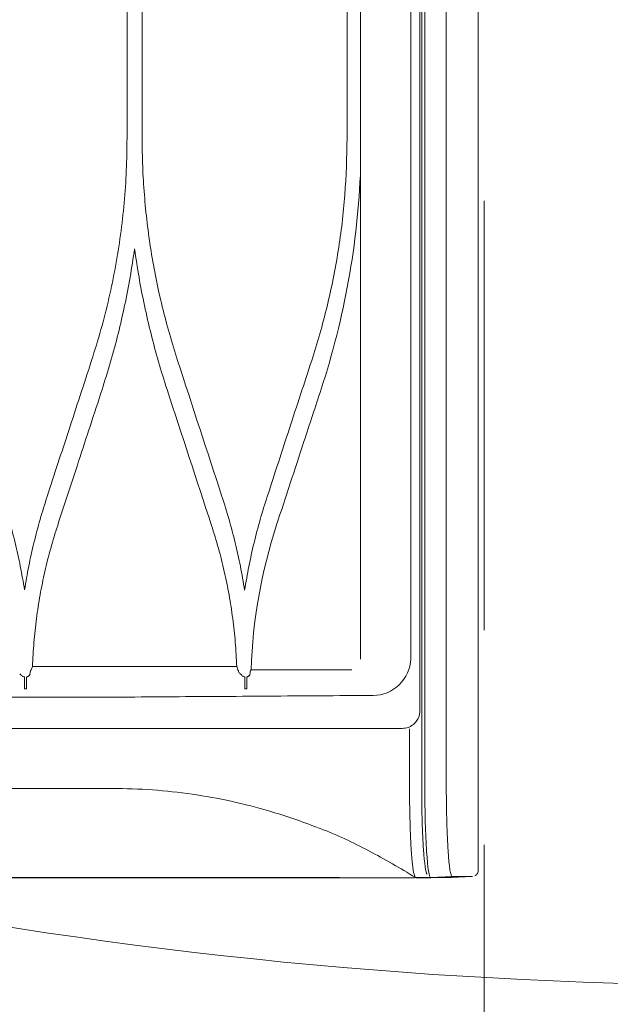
# Model space of a CAD drawing. Header units: inches. Extents: x 0 to 77643, y -44170 to 0.
# Tile 99 of 159: x 71989 to 71999, y -38240 to -38223. Entities that reach past the tile are written whole.
import ezdxf

# ---------------------------------------------------------------- set-up
doc = ezdxf.new("R2010")
doc.units = ezdxf.units.IN
doc.header["$MEASUREMENT"] = 0
doc.linetypes.add('HIDDEN', pattern=[0.375, 0.25, -0.125])
doc.layers.get('0').update_dxf_attribs({"lineweight": 0})
doc.layers.get('Defpoints').update_dxf_attribs({"lineweight": 0})
for name, color, linetype, lineweight in [('p--drzwi', 125, 'Continuous', 0), ('p--klimatyzator', 30, 'Continuous', 15), ('p--podciąg', 61, 'Continuous', 0), ('p--wymiary-1-50', 5, 'Continuous', 0)]:
    doc.layers.add(name, color=color, linetype=linetype, lineweight=lineweight)
doc.styles.add('1-50', font='arial.ttf', dxfattribs={"width": 0.75, "height": 12.5})
doc.dimstyles.new('1-50', dxfattribs={"dimtxt": 12.5, "dimasz": 5, "dimexe": 5, "dimexo": 5, "dimgap": 0.09, "dimtad": 0, "dimdsep": 46, "dimtxsty": '1-50', "dimblk": 'OBLIQUE', "dimcen": 0.09, "dimadec": 0, "dimazin": 0, "dimtfac": 1, "dimtdec": 4, "dimtix": 1, "dimtofl": 0, "dimtmove": 2, "dimatfit": 3, "dimldrblk": 'OBLIQUE', "dimfxl": 5, "dimfxlon": 1, "dimtvp": 0.8, "dimtolj": 1, "dimtzin": 0, "dimarcsym": 0})

# ---------------------------------------------------------------- blocks, each defined once
blk = doc.blocks.new('drzwi-90-100')
blk.add_arc((10.8, 3.225), 84.153, 359.52334, 90.47666)
blk = doc.blocks.new('_OBLIQUE')
at = {"color": 0, "linetype": 'ByBlock', "lineweight": -2}
for p, q in [((-0.5, -0.5), (0.5, 0.5)), ((0, 0), (0, 0))]:
    blk.add_line(p, q, dxfattribs=at)
blk = doc.blocks.new('*D1827')
at = {"layer": 'Defpoints', "color": 0}
for p in [(71526.912, -38105.971), (71997.121, -38105.971), (71588.357, -38366.071)]:
    blk.add_point(p, dxfattribs=at)
at = {"layer": 'p--wymiary-1-50', "color": 0, "linetype": 'Continuous', "lineweight": -2}
for p, q in [((71531.912, -38105.971), (71521.912, -38105.971)), ((71526.912, -38366.071), (71526.912, -38105.971)), ((71531.912, -38366.071), (71521.912, -38366.071))]:
    blk.add_line(p, q, dxfattribs=at)
at = {"layer": 'p--wymiary-1-50', "color": 0, "lineweight": -2, "xscale": 5, "yscale": 5, "zscale": 5}
for p, rotation in [((71526.912, -38105.971), 90), ((71526.912, -38366.071), 270)]:
    blk.add_blockref('_OBLIQUE', p, dxfattribs=dict(at, rotation=rotation))
at = {"layer": 'p--wymiary-1-50', "color": 0, "linetype": 'Continuous', "ltscale": 12, "insert": (71516.702, -38236.021), "char_height": 12.5, "attachment_point": 5, "rotation": 90, "style": '1-50'}
blk.add_mtext('\\A1;260.1', dxfattribs=at)
blk = doc.blocks.new('*D1945')
at = {"layer": 'Defpoints', "color": 0}
for p in [(71979.561, -38144.421), (71997.121, -38144.421), (71997.121, -38244.421)]:
    blk.add_point(p, dxfattribs=at)
at = {"layer": 'p--wymiary-1-50', "color": 0, "linetype": 'Continuous', "lineweight": -2}
for p, q in [((71984.561, -38144.421), (71974.561, -38144.421)), ((71979.561, -38244.421), (71979.561, -38144.421)), ((71984.561, -38244.421), (71974.561, -38244.421))]:
    blk.add_line(p, q, dxfattribs=at)
at = {"layer": 'p--wymiary-1-50', "color": 0, "lineweight": -2, "xscale": 5, "yscale": 5, "zscale": 5}
for p, rotation in [((71979.561, -38144.421), 90), ((71979.561, -38244.421), 270)]:
    blk.add_blockref('_OBLIQUE', p, dxfattribs=dict(at, rotation=rotation))
at = {"layer": 'p--wymiary-1-50', "color": 0, "linetype": 'Continuous', "ltscale": 12, "insert": (71969.351, -38194.421), "char_height": 12.5, "attachment_point": 5, "rotation": 90, "style": '1-50'}
blk.add_mtext('\\A1;100', dxfattribs=at)
blk = doc.blocks.new('A$C66B7A3C4')
at = {"layer": 'p--klimatyzator', "lineweight": 15}
for p, q in [((0.987, 1.56), (0.987, 85.44)), ((1.019, 84.083), (1.019, 2.917)), ((1.18, 3.822), (1.18, 83.178)), ((0.557, 43.5), (0.557, 1.56)), ((0.932, 1.56), (0.932, 43.5)), ((2.055, 29.154), (2.055, 3.822)), ((2.292, 17.395), (2.292, 12.923)), ((5.876, 12.923), (5.876, 17.499)), ((6.139, 17.499), (6.139, 12.923)), ((2.055, 12.385), (2.056, 12.386)), ((4.078, 3.51), (4.077, 3.302)), ((7.932, 3.51), (7.931, 3.302)), ((0.104, 0.022), (0.47, 0.003)), ((0.829, 0.003), (0.454, 0.022))]:
    blk.add_line(p, q, dxfattribs=at)
for points, knots in [([(0.003, 43.5), (0.003, 42.715), (0.003, 41.93), (0.003, 41.145), (0.003, 40.406), (0.003, 39.667), (0.003, 38.927), (0.003, 38.234), (0.003, 37.541), (0.003, 36.848), (0.003, 36.201), (0.003, 35.554), (0.003, 34.907), (0.003, 34.305), (0.003, 33.704), (0.003, 33.103), (0.003, 32.548), (0.003, 31.993), (0.003, 31.437), (0.003, 30.928), (0.003, 30.419), (0.003, 29.91), (0.003, 29.542), (0.003, 29.174), (0.003, 28.806), (0.003, 28.466), (0.003, 28.127), (0.003, 27.787), (0.003, 27.476), (0.003, 27.165), (0.003, 26.854), (0.003, 26.571), (0.003, 26.289), (0.003, 26.006), (0.003, 25.752), (0.003, 25.497), (0.003, 25.243), (0.003, 25.007), (0.003, 24.771), (0.003, 24.535), (0.003, 24.275), (0.003, 24.016), (0.003, 23.756), (0.003, 23.384), (0.003, 23.013), (0.003, 22.641), (0.003, 22.223), (0.003, 21.805), (0.003, 21.388), (0.003, 20.924), (0.003, 20.46), (0.003, 19.996), (0.003, 19.485), (0.003, 18.975), (0.003, 18.465), (0.003, 17.909), (0.003, 17.353), (0.003, 16.796), (0.003, 16.194), (0.003, 15.591), (0.003, 14.989), (0.003, 14.34), (0.003, 13.692), (0.003, 13.043), (0.003, 12.408), (0.003, 11.773), (0.003, 11.137), (0.003, 10.464), (0.003, 9.79), (0.003, 9.116), (0.003, 8.403), (0.003, 7.69), (0.003, 6.978), (0.003, 6.226), (0.003, 5.475), (0.003, 4.723), (0.003, 3.933), (0.003, 3.143), (0.003, 2.352), (0.003, 1.61), (0.003, 0.868), (0.003, 0.126)], [0, 0, 0, 0, 1, 1, 1, 2, 2, 2, 3, 3, 3, 4, 4, 4, 5, 5, 5, 6, 6, 6, 7, 7, 7, 8, 8, 8, 9, 9, 9, 10, 10, 10, 11, 11, 11, 12, 12, 12, 13, 13, 13, 14, 14, 14, 15, 15, 15, 16, 16, 16, 17, 17, 17, 18, 18, 18, 19, 19, 19, 20, 20, 20, 21, 21, 21, 22, 22, 22, 23, 23, 23, 24, 24, 24, 25, 25, 25, 26, 26, 26, 27, 27, 27, 27]), ([(2.292, 12.923), (2.299, 12.593), (2.307, 12.262), (2.331, 11.933), (2.355, 11.605), (2.396, 11.278), (2.448, 10.954), (2.474, 10.789), (2.503, 10.626), (2.536, 10.463), (2.568, 10.301), (2.604, 10.14), (2.643, 9.979), (2.682, 9.82), (2.723, 9.661), (2.768, 9.504), (2.813, 9.347), (2.862, 9.192), (2.911, 9.036)], [0, 0, 0, 0, 1, 1, 1, 2, 2, 2, 3, 3, 3, 4, 4, 4, 5, 5, 5, 6, 6, 6, 6]), ([(5.256, 9.036), (5.351, 9.351), (5.446, 9.665), (5.525, 9.984), (5.604, 10.303), (5.667, 10.626), (5.719, 10.951), (5.745, 11.115), (5.768, 11.278), (5.787, 11.443), (5.807, 11.606), (5.823, 11.771), (5.836, 11.935), (5.85, 12.099), (5.86, 12.264), (5.866, 12.428), (5.872, 12.593), (5.874, 12.758), (5.876, 12.923)], [0, 0, 0, 0, 1, 1, 1, 2, 2, 2, 3, 3, 3, 4, 4, 4, 5, 5, 5, 6, 6, 6, 6]), ([(6.139, 12.923), (6.142, 12.734), (6.144, 12.545), (6.152, 12.356), (6.16, 12.168), (6.173, 11.981), (6.19, 11.794), (6.207, 11.607), (6.228, 11.421), (6.253, 11.235), (6.278, 11.049), (6.308, 10.864), (6.342, 10.68), (6.375, 10.495), (6.413, 10.311), (6.455, 10.128), (6.497, 9.944), (6.543, 9.762), (6.595, 9.58), (6.646, 9.398), (6.703, 9.217), (6.759, 9.036)], [0, 0, 0, 0, 1, 1, 1, 2, 2, 2, 3, 3, 3, 4, 4, 4, 5, 5, 5, 6, 6, 6, 7, 7, 7, 7]), ([(6.007, 10.99), (5.983, 10.824), (5.958, 10.658), (5.93, 10.492), (5.901, 10.327), (5.869, 10.162), (5.834, 9.998), (5.799, 9.833), (5.761, 9.669), (5.72, 9.506), (5.679, 9.342), (5.636, 9.178), (5.589, 9.017), (5.541, 8.854), (5.49, 8.692), (5.439, 8.53)], [0, 0, 0, 0, 1, 1, 1, 2, 2, 2, 3, 3, 3, 4, 4, 4, 5, 5, 5, 5]), ([(6.576, 8.53), (6.525, 8.692), (6.474, 8.854), (6.426, 9.017), (6.379, 9.179), (6.335, 9.342), (6.294, 9.507), (6.254, 9.67), (6.216, 9.834), (6.181, 9.998), (6.146, 10.163), (6.114, 10.327), (6.085, 10.493), (6.057, 10.658), (6.032, 10.824), (6.007, 10.99)], [0, 0, 0, 0, 1, 1, 1, 2, 2, 2, 3, 3, 3, 4, 4, 4, 5, 5, 5, 5]), ([(2.911, 9.036), (3.041, 8.641), (3.17, 8.245), (3.3, 7.849), (3.429, 7.454), (3.558, 7.059), (3.687, 6.664)], [0, 0, 0, 0, 1, 1, 1, 2, 2, 2, 2]), ([(6.759, 9.036), (6.892, 8.63), (7.025, 8.223), (7.158, 7.816), (7.284, 7.432), (7.41, 7.048), (7.536, 6.664)], [0, 0, 0, 0, 1, 1, 1, 2, 2, 2, 2]), ([(7.352, 6.158), (7.23, 6.532), (7.107, 6.906), (6.985, 7.279), (6.849, 7.696), (6.712, 8.113), (6.576, 8.53)], [0, 0, 0, 0, 1, 1, 1, 2, 2, 2, 2]), ([(3.687, 6.664), (3.73, 6.529), (3.773, 6.394), (3.812, 6.258), (3.85, 6.123), (3.886, 5.986), (3.919, 5.85), (3.952, 5.714), (3.982, 5.577), (4.009, 5.44), (4.036, 5.303), (4.06, 5.166), (4.083, 5.028)], [0, 0, 0, 0, 1, 1, 1, 2, 2, 2, 3, 3, 3, 4, 4, 4, 4]), ([(4.083, 5.028), (4.107, 5.167), (4.131, 5.305), (4.158, 5.443), (4.185, 5.581), (4.216, 5.718), (4.249, 5.854), (4.282, 5.99), (4.317, 6.126), (4.356, 6.261), (4.395, 6.396), (4.437, 6.53), (4.48, 6.664)], [0, 0, 0, 0, 1, 1, 1, 2, 2, 2, 3, 3, 3, 4, 4, 4, 4]), ([(7.536, 6.664), (7.578, 6.53), (7.62, 6.396), (7.659, 6.261), (7.698, 6.126), (7.733, 5.991), (7.766, 5.854), (7.799, 5.718), (7.83, 5.582), (7.857, 5.444), (7.884, 5.307), (7.908, 5.169), (7.931, 5.031)], [0, 0, 0, 0, 1, 1, 1, 2, 2, 2, 3, 3, 3, 4, 4, 4, 4]), ([(7.931, 5.031), (7.955, 5.169), (7.978, 5.306), (8.005, 5.443), (8.033, 5.58), (8.063, 5.716), (8.096, 5.852), (8.129, 5.988), (8.164, 6.124), (8.203, 6.259), (8.242, 6.395), (8.285, 6.529), (8.327, 6.664)], [0, 0, 0, 0, 1, 1, 1, 2, 2, 2, 3, 3, 3, 4, 4, 4, 4]), ([(4.662, 6.158), (4.621, 6.025), (4.579, 5.891), (4.541, 5.757), (4.503, 5.623), (4.47, 5.488), (4.439, 5.352), (4.408, 5.216), (4.38, 5.08), (4.356, 4.943), (4.331, 4.806), (4.31, 4.668), (4.292, 4.53), (4.273, 4.392), (4.258, 4.253), (4.247, 4.114), (4.236, 3.974), (4.229, 3.834), (4.222, 3.693)], [0, 0, 0, 0, 1, 1, 1, 2, 2, 2, 3, 3, 3, 4, 4, 4, 5, 5, 5, 6, 6, 6, 6]), ([(7.793, 3.691), (7.786, 3.831), (7.779, 3.972), (7.767, 4.112), (7.756, 4.251), (7.741, 4.39), (7.723, 4.529), (7.705, 4.667), (7.683, 4.805), (7.659, 4.942), (7.634, 5.079), (7.606, 5.215), (7.576, 5.351), (7.545, 5.487), (7.511, 5.622), (7.473, 5.756), (7.436, 5.891), (7.394, 6.024), (7.352, 6.158)], [0, 0, 0, 0, 1, 1, 1, 2, 2, 2, 3, 3, 3, 4, 4, 4, 5, 5, 5, 6, 6, 6, 6]), ([(1.836, 3.185), (1.668, 3.185), (1.503, 3.253), (1.382, 3.372), (1.262, 3.492), (1.18, 3.653), (1.18, 3.822)], [0, 0, 0, 0, 1, 1, 1, 2, 2, 2, 2]), ([(3.969, 3.634), (3.743, 3.634), (3.516, 3.634), (3.286, 3.634), (3.105, 3.634), (2.923, 3.634), (2.738, 3.634), (2.553, 3.633), (2.366, 3.633), (2.208, 3.633)], [0, 0, 0, 0, 1, 1, 1, 2, 2, 2, 3, 3, 3, 3]), ([(3.97, 3.631), (3.971, 3.629), (3.972, 3.628), (3.975, 3.626), (3.976, 3.625), (3.978, 3.625), (3.98, 3.624)], [0, 0, 0, 0, 1, 1, 1, 2, 2, 2, 2]), ([(3.983, 3.614), (3.985, 3.604), (3.986, 3.593), (3.987, 3.582), (3.988, 3.573), (3.989, 3.564), (3.99, 3.555)], [0, 0, 0, 0, 1, 1, 1, 2, 2, 2, 2]), ([(4.193, 3.613), (4.191, 3.605), (4.188, 3.597), (4.183, 3.589), (4.179, 3.582), (4.173, 3.575), (4.166, 3.568)], [0, 0, 0, 0, 1, 1, 1, 2, 2, 2, 2]), ([(7.793, 3.691), (7.185, 3.692), (6.585, 3.692), (5.991, 3.693), (5.397, 3.694), (4.813, 3.694), (4.222, 3.693)], [0, 0, 0, 0, 1, 1, 1, 2, 2, 2, 2]), ([(7.816, 3.633), (7.817, 3.631), (7.819, 3.629), (7.821, 3.628), (7.823, 3.627), (7.824, 3.626), (7.826, 3.625)], [0, 0, 0, 0, 1, 1, 1, 2, 2, 2, 2]), ([(7.83, 3.614), (7.831, 3.605), (7.832, 3.596), (7.833, 3.587), (7.834, 3.578), (7.835, 3.57), (7.836, 3.561)], [0, 0, 0, 0, 1, 1, 1, 2, 2, 2, 2]), ([(4, 3.535), (3.997, 3.539), (3.994, 3.543), (3.992, 3.547), (3.991, 3.55), (3.991, 3.552), (3.99, 3.555)], [0, 0, 0, 0, 1, 1, 1, 2, 2, 2, 2]), ([(4.021, 3.517), (4.018, 3.52), (4.014, 3.523), (4.011, 3.526), (4.007, 3.529), (4.004, 3.532), (4, 3.535)], [0, 0, 0, 0, 1, 1, 1, 2, 2, 2, 2]), ([(4.043, 3.51), (4.039, 3.51), (4.035, 3.511), (4.031, 3.512), (4.028, 3.513), (4.025, 3.515), (4.023, 3.516), (4.022, 3.517), (4.021, 3.517), (4.021, 3.517)], [0, 0, 0, 0, 1, 1, 1, 2, 2, 2, 3, 3, 3, 3]), ([(4.124, 3.53), (4.119, 3.526), (4.114, 3.522), (4.108, 3.519), (4.103, 3.516), (4.099, 3.514), (4.094, 3.513), (4.09, 3.511), (4.085, 3.511), (4.081, 3.51), (4.08, 3.51), (4.078, 3.509), (4.078, 3.51)], [0, 0, 0, 0, 1, 1, 1, 2, 2, 2, 3, 3, 3, 4, 4, 4, 4]), ([(4.166, 3.568), (4.159, 3.562), (4.153, 3.556), (4.146, 3.55), (4.139, 3.543), (4.131, 3.537), (4.124, 3.53)], [0, 0, 0, 0, 1, 1, 1, 2, 2, 2, 2]), ([(7.847, 3.539), (7.843, 3.542), (7.84, 3.547), (7.839, 3.551), (7.837, 3.554), (7.836, 3.558), (7.836, 3.561)], [0, 0, 0, 0, 1, 1, 1, 2, 2, 2, 2]), ([(7.871, 3.519), (7.867, 3.522), (7.863, 3.525), (7.859, 3.529), (7.855, 3.532), (7.851, 3.535), (7.847, 3.539)], [0, 0, 0, 0, 1, 1, 1, 2, 2, 2, 2]), ([(7.894, 3.51), (7.889, 3.51), (7.884, 3.511), (7.88, 3.513), (7.877, 3.514), (7.874, 3.516), (7.871, 3.519)], [0, 0, 0, 0, 1, 1, 1, 2, 2, 2, 2]), ([(7.976, 3.529), (7.971, 3.525), (7.966, 3.521), (7.96, 3.518), (7.956, 3.515), (7.951, 3.513), (7.946, 3.512), (7.942, 3.511), (7.938, 3.51), (7.934, 3.51)], [0, 0, 0, 0, 1, 1, 1, 2, 2, 2, 3, 3, 3, 3]), ([(8.016, 3.565), (8.01, 3.559), (8.003, 3.553), (7.996, 3.547), (7.99, 3.541), (7.983, 3.535), (7.976, 3.529)], [0, 0, 0, 0, 1, 1, 1, 2, 2, 2, 2]), ([(16.615, 3.156), (15.347, 3.156), (14.078, 3.155), (12.818, 3.154), (11.558, 3.153), (10.305, 3.152), (9.074, 3.153), (8.459, 3.154), (7.848, 3.155), (7.243, 3.156), (6.638, 3.157), (6.041, 3.156), (5.448, 3.162), (4.856, 3.167), (4.271, 3.169), (3.674, 3.174), (3.077, 3.178), (2.465, 3.183), (1.836, 3.185)], [0, 0, 0, 0, 1, 1, 1, 2, 2, 2, 3, 3, 3, 4, 4, 4, 5, 5, 5, 6, 6, 6, 6]), ([(1.019, 2.917), (1.019, 2.917), (1.019, 2.917), (1.019, 2.917), (1.019, 2.895), (1.022, 2.872), (1.027, 2.85), (1.028, 2.842), (1.031, 2.834), (1.033, 2.825)], [0, 0, 0, 0, 1, 1, 1, 2, 2, 2, 3, 3, 3, 3]), ([(1.033, 2.825), (1.042, 2.798), (1.055, 2.772), (1.071, 2.749), (1.088, 2.723), (1.109, 2.699), (1.133, 2.679), (1.145, 2.669), (1.158, 2.66), (1.171, 2.652)], [0, 0, 0, 0, 1, 1, 1, 2, 2, 2, 3, 3, 3, 3]), ([(1.171, 2.652), (1.188, 2.642), (1.206, 2.634), (1.224, 2.627), (1.257, 2.616), (1.292, 2.61), (1.327, 2.61)], [0, 0, 0, 0, 1, 1, 1, 2, 2, 2, 2]), ([(1.2, 2.6), (1.2, 2.309), (1.2, 2.017), (1.2, 1.726), (1.2, 1.69), (1.2, 1.653), (1.2, 1.617), (1.2, 1.598), (1.2, 1.579), (1.2, 1.56)], [0, 0, 0, 0, 1, 1, 1, 2, 2, 2, 3, 3, 3, 3]), ([(1.327, 2.61), (1.494, 2.61), (1.666, 2.61), (1.834, 2.61), (2.002, 2.61), (2.169, 2.61), (2.335, 2.61), (2.666, 2.61), (2.993, 2.61), (3.316, 2.61), (3.964, 2.61), (4.601, 2.61), (5.237, 2.61), (5.874, 2.61), (6.511, 2.61), (7.157, 2.61), (7.803, 2.61), (8.456, 2.61), (9.114, 2.61), (10.432, 2.61), (11.769, 2.61), (13.107, 2.61), (14.446, 2.61), (15.789, 2.61), (17.135, 2.61)], [0, 0, 0, 0, 1, 1, 1, 2, 2, 2, 3, 3, 3, 4, 4, 4, 5, 5, 5, 6, 6, 6, 7, 7, 7, 8, 8, 8, 8]), ([(0.557, 1.56), (0.557, 1.156), (0.545, 0.755), (0.527, 0.472), (0.508, 0.189), (0.481, 0.023), (0.454, 0.022)], [0, 0, 0, 0, 1, 1, 1, 2, 2, 2, 2]), ([(0.829, 0.003), (0.856, 0.003), (0.883, 0.171), (0.902, 0.458), (0.921, 0.745), (0.932, 1.148), (0.932, 1.56)], [0, 0, 0, 0, 1, 1, 1, 2, 2, 2, 2]), ([(0.987, 1.56), (0.987, 1.162), (0.976, 0.772), (0.957, 0.495), (0.94, 0.246), (0.916, 0.089), (0.892, 0.06)], [0, 0, 0, 0, 1, 1, 1, 2, 2, 2, 2]), ([(1.2, 1.56), (1.2, 1.543), (1.2, 1.525), (1.199, 1.508), (1.199, 1.435), (1.199, 1.362), (1.198, 1.29), (1.196, 1.147), (1.193, 1.007), (1.189, 0.876), (1.184, 0.745), (1.179, 0.624), (1.172, 0.516), (1.166, 0.408), (1.158, 0.314), (1.15, 0.237), (1.141, 0.16), (1.132, 0.1), (1.122, 0.06), (1.114, 0.027), (1.106, 0.007), (1.097, 0.002)], [0, 0, 0, 0, 1, 1, 1, 2, 2, 2, 3, 3, 3, 4, 4, 4, 5, 5, 5, 6, 6, 6, 7, 7, 7, 7]), ([(6.39, 1.56), (6.158, 1.56), (5.926, 1.552), (5.695, 1.535), (5.463, 1.518), (5.232, 1.493), (5.003, 1.46), (4.773, 1.427), (4.544, 1.386), (4.317, 1.336), (4.09, 1.286), (3.864, 1.229), (3.641, 1.163), (3.359, 1.08), (3.081, 0.984), (2.808, 0.876)], [0, 0, 0, 0, 1, 1, 1, 2, 2, 2, 3, 3, 3, 4, 4, 4, 5, 5, 5, 5]), ([(19.192, 1.56), (18.112, 1.56), (17.032, 1.56), (15.955, 1.56), (14.877, 1.56), (13.802, 1.56), (12.728, 1.56), (11.655, 1.56), (10.581, 1.56), (9.521, 1.56), (8.46, 1.56), (7.417, 1.56), (6.39, 1.56)], [0, 0, 0, 0, 1, 1, 1, 2, 2, 2, 3, 3, 3, 4, 4, 4, 4]), ([(1.097, 0.002), (1.363, 0.171), (1.635, 0.324), (1.912, 0.47), (2.188, 0.616), (2.469, 0.755), (2.763, 0.858), (2.774, 0.862), (2.785, 0.866), (2.797, 0.87)], [0, 0, 0, 0, 1, 1, 1, 2, 2, 2, 3, 3, 3, 3]), ([(0.001, 0.129), (0.001, 0.129), (0.001, 0.129), (0.001, 0.129), (-0.002, 0.116), (0.002, 0.102), (0.007, 0.09), (0.011, 0.08), (0.016, 0.071), (0.022, 0.063), (0.027, 0.056), (0.034, 0.05), (0.04, 0.044), (0.046, 0.04), (0.052, 0.036), (0.059, 0.033)], [0, 0, 0, 0, 1, 1, 1, 2, 2, 2, 3, 3, 3, 4, 4, 4, 5, 5, 5, 5]), ([(1.112, 0), (1.119, 0), (1.125, 0), (1.132, 0), (1.18, 0), (1.232, 0), (1.291, 0), (1.3, 0), (1.308, 0), (1.317, 0), (1.335, 0), (1.353, 0), (1.371, 0), (1.39, 0), (1.409, 0), (1.429, 0), (1.449, 0), (1.47, 0), (1.491, 0), (1.513, 0), (1.535, 0), (1.559, 0), (1.652, 0), (1.76, 0), (1.89, 0), (1.954, 0), (2.025, 0), (2.101, 0), (2.177, 0), (2.259, 0), (2.347, 0), (2.434, 0), (2.528, 0), (2.626, 0), (2.725, 0), (2.83, 0), (2.94, 0), (3.049, 0), (3.165, 0), (3.285, 0), (3.405, 0), (3.531, 0), (3.661, 0), (3.922, 0), (4.203, 0), (4.502, 0), (4.802, 0), (5.12, 0), (5.455, 0), (5.79, 0), (6.141, 0), (6.508, 0), (6.692, 0), (6.879, 0), (7.07, 0), (7.165, 0), (7.262, 0), (7.359, 0), (7.456, 0), (7.554, 0), (7.653, 0), (8.049, 0), (8.458, 0), (8.878, 0), (9.088, 0), (9.301, 0), (9.516, 0), (9.732, 0), (9.949, 0), (10.169, 0), (10.388, 0), (10.609, 0), (10.831, 0), (11.053, 0), (11.276, 0), (11.499, 0), (11.723, 0), (11.947, 0), (12.171, 0), (12.396, 0), (12.621, 0), (12.847, 0), (12.96, 0), (13.073, 0), (13.186, 0), (13.299, 0), (13.412, 0), (13.525, 0), (13.751, 0), (13.978, 0), (14.205, 0), (15.112, 0), (16.024, 0), (16.937, 0), (17.799, 0), (18.662, 0), (19.525, 0)], [0, 0, 0, 0, 1, 1, 1, 2, 2, 2, 3, 3, 3, 4, 4, 4, 5, 5, 5, 6, 6, 6, 7, 7, 7, 8, 8, 8, 9, 9, 9, 10, 10, 10, 11, 11, 11, 12, 12, 12, 13, 13, 13, 14, 14, 14, 15, 15, 15, 16, 16, 16, 17, 17, 17, 18, 18, 18, 19, 19, 19, 20, 20, 20, 21, 21, 21, 22, 22, 22, 23, 23, 23, 24, 24, 24, 25, 25, 25, 26, 26, 26, 27, 27, 27, 28, 28, 28, 29, 29, 29, 30, 30, 30, 31, 31, 31, 32, 32, 32, 32]), ([(19.525, 0.005), (17.913, 0.005), (16.3, 0.005), (14.69, 0.004), (13.885, 0.004), (13.08, 0.004), (12.277, 0.004), (11.473, 0.004), (10.664, 0.004), (9.881, 0.004), (9.097, 0.003), (8.343, 0.003), (7.616, 0.003), (7.253, 0.003), (6.895, 0.003), (6.553, 0.003), (6.211, 0.003), (5.881, 0.003), (5.563, 0.003), (4.928, 0.003), (4.336, 0.003), (3.807, 0.003), (3.278, 0.003), (2.816, 0.003), (2.423, 0.003)], [0, 0, 0, 0, 1, 1, 1, 2, 2, 2, 3, 3, 3, 4, 4, 4, 5, 5, 5, 6, 6, 6, 7, 7, 7, 8, 8, 8, 8]), ([(2.423, 0.003), (2.423, 0.004), (2.426, 0.002), (2.426, 0.003), (2.426, 0.004), (2.428, 0.002), (2.428, 0.003), (2.428, 0.003), (2.429, 0.002), (2.429, 0.003)], [0, 0, 0, 0, 1, 1, 1, 2, 2, 2, 3, 3, 3, 3])]:
    blk.add_open_spline(points, degree=3, knots=knots, dxfattribs=at)
for points in [[(2.055, 12.398), (2.104, 11.084), (2.338, 9.781), (2.746, 8.536)], [(4.48, 6.664), (4.738, 7.455), (4.997, 8.245), (5.256, 9.036)], [(2.746, 8.536), (2.846, 8.231), (2.946, 7.927), (3.046, 7.623)], [(5.439, 8.53), (5.18, 7.74), (4.921, 6.949), (4.662, 6.158)], [(3.046, 7.623), (3.206, 7.136), (3.365, 6.65), (3.525, 6.164)], [(3.969, 3.634), (3.942, 4.501), (3.793, 5.344), (3.524, 6.164)], [(3.97, 3.631), (3.97, 3.632), (3.969, 3.633), (3.969, 3.634)], [(3.983, 3.614), (3.982, 3.617), (3.981, 3.621), (3.98, 3.624)], [(4.222, 3.693), (4.212, 3.667), (4.202, 3.64), (4.193, 3.614)], [(7.816, 3.633), (7.808, 3.652), (7.801, 3.672), (7.793, 3.691)], [(7.83, 3.614), (7.829, 3.618), (7.828, 3.622), (7.826, 3.625)], [(4.042, 3.302), (4.042, 3.372), (4.042, 3.441), (4.043, 3.51)], [(7.895, 3.302), (7.894, 3.371), (7.895, 3.441), (7.896, 3.51)], [(4.077, 3.302), (4.066, 3.302), (4.054, 3.302), (4.042, 3.302)], [(7.931, 3.302), (7.919, 3.302), (7.907, 3.302), (7.895, 3.302)], [(0.454, 0.022), (0.272, 0.023), (0.111, 0.022), (0.1, 0.022)], [(0.467, 0.003), (0.467, 0.003), (0.643, 0.003), (0.829, 0.003)], [(0.988, 0), (0.932, 0), (0.876, 0), (0.826, 0)], [(1.093, 0.003), (0.988, 0.003), (0.902, 0.003), (0.827, 0.003)], [(1.092, 0), (1.058, 0), (1.023, 0), (0.988, 0)]]:
    blk.add_open_spline(points, degree=3, dxfattribs=at)

msp = doc.modelspace()

# ---------------------------------------------------------------- linework, layer by layer
at = {"layer": 'p--podciąg', "linetype": 'HIDDEN', "ltscale": 30}
msp.add_line((71997.12132, -38244.42054), (71997.12132, -38144.42054), dxfattribs=at)

# ---------------------------------------------------------------- block references
at = {"layer": 'p--drzwi', "xscale": -1, "rotation": 89.99999999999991}
msp.add_blockref('drzwi-90-100', (72005.07132, -38144.42054), dxfattribs=at)
at = {"layer": 'p--klimatyzator', "color": 2, "linetype": 'Continuous', "lineweight": 60, "xscale": -1}
msp.add_blockref('A$C66B7A3C4', (71997.01851, -38237.49817), dxfattribs=at)

# ---------------------------------------------------------------- dimensions: what is measured, and where the dimension line sits
at = {"layer": 'p--wymiary-1-50', "linetype": 'Continuous'}
for base, p1, p2, picture, middle in [((71526.9125, -38105.97054), (71588.35692, -38366.07054), (71997.12132, -38105.97054), '*D1827', (71516.7025, -38236.02054)), ((71979.56115, -38144.42054), (71997.12132, -38244.42054), (71997.12132, -38144.42054), '*D1945', (71969.35115, -38194.42054))]:
    dim = msp.add_linear_dim(base=base, p1=p1, p2=p2, angle=90, dimstyle='1-50', dxfattribs=at)
    dim.commit()
    dim.dimension.update_dxf_attribs({"geometry": picture, "text_midpoint": middle})

doc.saveas('drawing.dxf')
